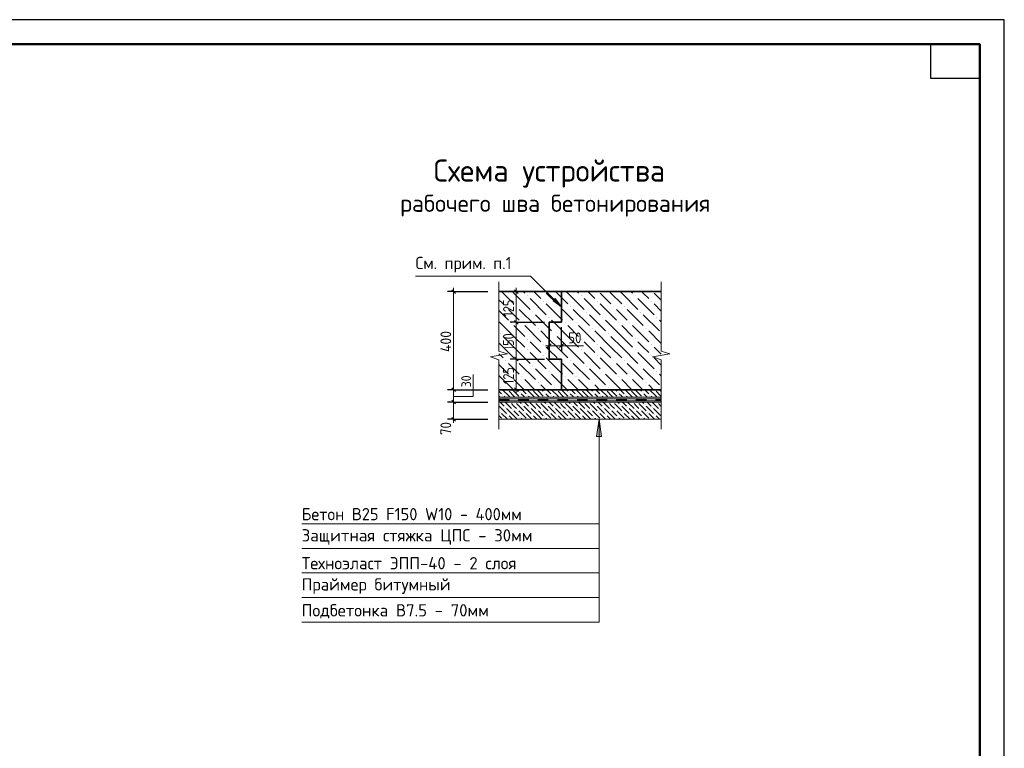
# Model space of a CAD drawing. Header units: millimetres. Extents: x 0 to 50400, y 0 to 35640.
# Tile 4 of 4: x 26296 to 50400, y 17820 to 35640. Entities that reach past the tile are written whole.
import ezdxf

# ---------------------------------------------------------------- set-up
doc = ezdxf.new("R2010")
doc.units = ezdxf.units.MM
for name, color, linetype, lineweight in [('Standard', 7, 'Continuous', 25), ('Заголовок чертежа', 7, 'Continuous', 25), ('Позиционная метка номер позиции', 7, 'Continuous', 13), ('Примечания', 7, 'Continuous', 13), ('Размерная выноска', 7, 'Continuous', 13), ('Текст_ общее', 7, 'Continuous', 25)]:
    doc.layers.add(name, color=color, linetype=linetype, lineweight=lineweight)
doc.styles.add('ISOCPEUR', font='txt')

msp = doc.modelspace()

# ---------------------------------------------------------------- hatches: boundary and pattern name
at = {"layer": 'Standard', "linetype": 'Continuous', "lineweight": 13, "transparency": 33554687}
for points in [[(38725, 28877), (38717, 28885), (38725, 28893), (38732, 28885)], [(39121, 28745), (39113, 28753), (39121, 28761), (39128, 28753)], [(40045, 28877), (40037, 28885), (40045, 28893), (40052, 28885)], [(40441, 28745), (40433, 28753), (40441, 28761), (40448, 28753)], [(41365, 28877), (41357, 28885), (41365, 28893), (41372, 28885)], [(41761, 28745), (41753, 28753), (41761, 28761), (41768, 28753)], [(38197, 28613), (38189, 28621), (38197, 28629), (38204, 28621)], [(38461, 28613), (38453, 28621), (38461, 28629), (38468, 28621)], [(38857, 28481), (38849, 28489), (38857, 28497), (38864, 28489)], [(39517, 28613), (39509, 28621), (39517, 28629), (39524, 28621)], [(39781, 28613), (39773, 28621), (39781, 28629), (39788, 28621)], [(40177, 28481), (40169, 28489), (40177, 28497), (40184, 28489)], [(40837, 28613), (40829, 28621), (40837, 28629), (40844, 28621)], [(41101, 28613), (41093, 28621), (41101, 28629), (41108, 28621)], [(41497, 28481), (41489, 28489), (41497, 28497), (41504, 28489)], [(38329, 28217), (38321, 28225), (38329, 28233), (38336, 28225)], [(38593, 28217), (38585, 28225), (38593, 28233), (38600, 28225)], [(39253, 28349), (39245, 28357), (39253, 28365), (39260, 28357)], [(39649, 28217), (39641, 28225), (39649, 28233), (39656, 28225)], [(39913, 28217), (39905, 28225), (39913, 28233), (39920, 28225)], [(40573, 28349), (40565, 28357), (40573, 28365), (40580, 28357)], [(40969, 28217), (40961, 28225), (40969, 28233), (40976, 28225)], [(41233, 28217), (41225, 28225), (41233, 28233), (41240, 28225)], [(41893, 28349), (41885, 28357), (41893, 28365), (41900, 28357)], [(38065, 27953), (38057, 27961), (38065, 27969), (38072, 27961)], [(38989, 28085), (38981, 28093), (38989, 28101), (38996, 28093)], [(39385, 27953), (39377, 27961), (39385, 27969), (39392, 27961)], [(40309, 28085), (40301, 28093), (40309, 28101), (40316, 28093)], [(40705, 27953), (40697, 27961), (40705, 27969), (40712, 27961)], [(41629, 28085), (41621, 28093), (41629, 28101), (41636, 28093)], [(38725, 27821), (38717, 27829), (38725, 27837), (38732, 27829)], [(40045, 27821), (40037, 27829), (40045, 27837), (40052, 27829)], [(41365, 27821), (41357, 27829), (41365, 27837), (41372, 27829)], [(38725, 27557), (38717, 27565), (38725, 27573), (38732, 27565)], [(39121, 27689), (39113, 27697), (39121, 27705), (39128, 27697)], [(40045, 27557), (40037, 27565), (40045, 27573), (40052, 27565)], [(40441, 27689), (40433, 27697), (40441, 27705), (40448, 27697)], [(41365, 27557), (41357, 27565), (41365, 27573), (41372, 27565)], [(41761, 27689), (41753, 27697), (41761, 27705), (41768, 27697)], [(38197, 27293), (38189, 27301), (38197, 27309), (38204, 27301)], [(38461, 27293), (38453, 27301), (38461, 27309), (38468, 27301)], [(39121, 27425), (39113, 27433), (39121, 27441), (39128, 27433)], [(39517, 27293), (39509, 27301), (39517, 27309), (39524, 27301)], [(39781, 27293), (39773, 27301), (39781, 27309), (39788, 27301)], [(40441, 27425), (40433, 27433), (40441, 27441), (40448, 27433)], [(40837, 27293), (40829, 27301), (40837, 27309), (40844, 27301)], [(41101, 27293), (41093, 27301), (41101, 27309), (41108, 27301)], [(41761, 27425), (41753, 27433), (41761, 27441), (41768, 27433)], [(38857, 27161), (38849, 27169), (38857, 27177), (38864, 27169)], [(39253, 27029), (39245, 27037), (39253, 27045), (39260, 27037)], [(40177, 27161), (40169, 27169), (40177, 27177), (40184, 27169)], [(40573, 27029), (40565, 27037), (40573, 27045), (40580, 27037)], [(41497, 27161), (41489, 27169), (41497, 27177), (41504, 27169)], [(41893, 27029), (41885, 27037), (41893, 27045), (41900, 27037)], [(38329, 26897), (38321, 26905), (38329, 26913), (38336, 26905)], [(38593, 26897), (38585, 26905), (38593, 26913), (38600, 26905)], [(38989, 26765), (38981, 26773), (38989, 26781), (38996, 26773)], [(39649, 26897), (39641, 26905), (39649, 26913), (39656, 26905)], [(39913, 26897), (39905, 26905), (39913, 26913), (39920, 26905)], [(40309, 26765), (40301, 26773), (40309, 26781), (40316, 26773)], [(40969, 26897), (40961, 26905), (40969, 26913), (40976, 26905)], [(41233, 26897), (41225, 26905), (41233, 26913), (41240, 26905)], [(41629, 26765), (41621, 26773), (41629, 26781), (41636, 26773)], [(38065, 26633), (38057, 26641), (38065, 26649), (38072, 26641)], [(38245, 26573), (38237, 26581), (38245, 26589), (38252, 26581)], [(38545, 26513), (38537, 26521), (38545, 26529), (38552, 26521)], [(38845, 26573), (38837, 26581), (38845, 26589), (38852, 26581)], [(39145, 26513), (39137, 26521), (39145, 26529), (39152, 26521)], [(39385, 26633), (39377, 26641), (39385, 26649), (39392, 26641)], [(39445, 26573), (39437, 26581), (39445, 26589), (39452, 26581)], [(39745, 26513), (39737, 26521), (39745, 26529), (39752, 26521)], [(40045, 26573), (40037, 26581), (40045, 26589), (40052, 26581)], [(40345, 26513), (40337, 26521), (40345, 26529), (40352, 26521)], [(40645, 26573), (40637, 26581), (40645, 26589), (40652, 26581)], [(40705, 26633), (40697, 26641), (40705, 26649), (40712, 26641)], [(40945, 26513), (40937, 26521), (40945, 26529), (40952, 26521)], [(41245, 26573), (41237, 26581), (41245, 26589), (41252, 26581)], [(41545, 26513), (41537, 26521), (41545, 26529), (41552, 26521)], [(41845, 26573), (41837, 26581), (41845, 26589), (41852, 26581)], [(38125, 26453), (38117, 26461), (38125, 26469), (38132, 26461)], [(38305, 26273), (38297, 26281), (38305, 26289), (38312, 26281)], [(38425, 26273), (38417, 26281), (38425, 26289), (38432, 26281)], [(38725, 26453), (38717, 26461), (38725, 26469), (38732, 26461)], [(38905, 26273), (38897, 26281), (38905, 26289), (38912, 26281)], [(39025, 26273), (39017, 26281), (39025, 26289), (39032, 26281)], [(39325, 26453), (39317, 26461), (39325, 26469), (39332, 26461)], [(39505, 26273), (39497, 26281), (39505, 26289), (39512, 26281)], [(39625, 26273), (39617, 26281), (39625, 26289), (39632, 26281)], [(39925, 26453), (39917, 26461), (39925, 26469), (39932, 26461)], [(40105, 26273), (40097, 26281), (40105, 26289), (40112, 26281)], [(40225, 26273), (40217, 26281), (40225, 26289), (40232, 26281)], [(40525, 26453), (40517, 26461), (40525, 26469), (40532, 26461)], [(40705, 26273), (40697, 26281), (40705, 26289), (40712, 26281)], [(40825, 26273), (40817, 26281), (40825, 26289), (40832, 26281)], [(41125, 26453), (41117, 26461), (41125, 26469), (41132, 26461)], [(41305, 26273), (41297, 26281), (41305, 26289), (41312, 26281)], [(41425, 26273), (41417, 26281), (41425, 26289), (41432, 26281)], [(41725, 26453), (41717, 26461), (41725, 26469), (41732, 26461)], [(41905, 26273), (41897, 26281), (41905, 26289), (41912, 26281)], [(38065, 26033), (38057, 26041), (38065, 26049), (38072, 26041)], [(38185, 26153), (38177, 26161), (38185, 26169), (38192, 26161)], [(38365, 26093), (38357, 26101), (38365, 26109), (38372, 26101)], [(38485, 26093), (38477, 26101), (38485, 26109), (38492, 26101)], [(38605, 26213), (38597, 26221), (38605, 26229), (38612, 26221)], [(38665, 26033), (38657, 26041), (38665, 26049), (38672, 26041)], [(38785, 26153), (38777, 26161), (38785, 26169), (38792, 26161)], [(38965, 26093), (38957, 26101), (38965, 26109), (38972, 26101)], [(39085, 26093), (39077, 26101), (39085, 26109), (39092, 26101)], [(39205, 26213), (39197, 26221), (39205, 26229), (39212, 26221)], [(39265, 26033), (39257, 26041), (39265, 26049), (39272, 26041)], [(39385, 26153), (39377, 26161), (39385, 26169), (39392, 26161)], [(39565, 26093), (39557, 26101), (39565, 26109), (39572, 26101)], [(39685, 26093), (39677, 26101), (39685, 26109), (39692, 26101)], [(39805, 26213), (39797, 26221), (39805, 26229), (39812, 26221)], [(39865, 26033), (39857, 26041), (39865, 26049), (39872, 26041)], [(39985, 26153), (39977, 26161), (39985, 26169), (39992, 26161)], [(40165, 26093), (40157, 26101), (40165, 26109), (40172, 26101)], [(40285, 26093), (40277, 26101), (40285, 26109), (40292, 26101)], [(40405, 26213), (40397, 26221), (40405, 26229), (40412, 26221)], [(40465, 26033), (40457, 26041), (40465, 26049), (40472, 26041)], [(40585, 26153), (40577, 26161), (40585, 26169), (40592, 26161)], [(40765, 26093), (40757, 26101), (40765, 26109), (40772, 26101)], [(40885, 26093), (40877, 26101), (40885, 26109), (40892, 26101)], [(41005, 26213), (40997, 26221), (41005, 26229), (41012, 26221)], [(41065, 26033), (41057, 26041), (41065, 26049), (41072, 26041)], [(41185, 26153), (41177, 26161), (41185, 26169), (41192, 26161)], [(41365, 26093), (41357, 26101), (41365, 26109), (41372, 26101)], [(41485, 26093), (41477, 26101), (41485, 26109), (41492, 26101)], [(41605, 26213), (41597, 26221), (41605, 26229), (41612, 26221)], [(41665, 26033), (41657, 26041), (41665, 26049), (41672, 26041)], [(41785, 26153), (41777, 26161), (41785, 26169), (41792, 26161)], [(41965, 26093), (41957, 26101), (41965, 26109), (41972, 26101)], [(38245, 25973), (38237, 25981), (38245, 25989), (38252, 25981)], [(38545, 25913), (38537, 25921), (38545, 25929), (38552, 25921)], [(38845, 25973), (38837, 25981), (38845, 25989), (38852, 25981)], [(39145, 25913), (39137, 25921), (39145, 25929), (39152, 25921)], [(39445, 25973), (39437, 25981), (39445, 25989), (39452, 25981)], [(39745, 25913), (39737, 25921), (39745, 25929), (39752, 25921)], [(40045, 25973), (40037, 25981), (40045, 25989), (40052, 25981)], [(40345, 25913), (40337, 25921), (40345, 25929), (40352, 25921)], [(40419, 25449), (40479, 25869), (40539, 25449)], [(40645, 25973), (40637, 25981), (40645, 25989), (40652, 25981)], [(40945, 25913), (40937, 25921), (40945, 25929), (40952, 25921)], [(41245, 25973), (41237, 25981), (41245, 25989), (41252, 25981)], [(41545, 25913), (41537, 25921), (41545, 25929), (41552, 25921)], [(41845, 25973), (41837, 25981), (41845, 25989), (41852, 25981)]]:
    msp.add_hatch(color=7, dxfattribs=at).paths.add_polyline_path(points, flags=16)
at = {"layer": 'Позиционная метка номер позиции', "linetype": 'Continuous', "lineweight": 13, "transparency": 33554687}
msp.add_hatch(color=7, dxfattribs=at).paths.add_polyline_path([(39407, 28818), (39560, 28614), (39357, 28767)], flags=16)

# ---------------------------------------------------------------- linework, layer by layer
at = {"layer": 'Standard', "color": 7, "linetype": 'Continuous', "lineweight": 35, "transparency": 33554687}
for p, q in [((49800, 33120), (49800, 24600)), ((49800, 32640), (49800, 24120)), ((38029, 28989), (42001, 28989)), ((39560, 28989), (39560, 28239)), ((39260, 27339), (39260, 28239)), ((39260, 28239), (39560, 28239)), ((39560, 27339), (39260, 27339)), ((39560, 26589), (39560, 27339)), ((38029, 26589), (42001, 26589))]:
    msp.add_line(p, q, dxfattribs=at)
at = {"layer": 'Standard', "color": 7, "linetype": 'Continuous', "lineweight": 50, "transparency": 33554687}
msp.add_line((49800, 32520), (49800, 27840), dxfattribs=at)
at = {"layer": 'Standard', "color": 251, "linetype": 'Continuous', "lineweight": -3, "true_color": 0x656565, "transparency": 33554687}
for p, q in [((36920, 28989), (36770, 28989)), ((36920, 28989), (37070, 28989)), ((36920, 28989), (37759, 28989)), ((38454, 28989), (38304, 28989)), ((38454, 28989), (38604, 28989)), ((38454, 28989), (39140, 28989)), ((38454, 28239), (38304, 28239)), ((38454, 28239), (38604, 28239)), ((38454, 28239), (39140, 28239)), ((39260, 27667), (39260, 28119)), ((39560, 27667), (39560, 28119)), ((39260, 27667), (39260, 27817)), ((39560, 27667), (39560, 27817)), ((39260, 27667), (39260, 27517)), ((39560, 27667), (39560, 27517)), ((38454, 27339), (38304, 27339)), ((38454, 27339), (38604, 27339)), ((36920, 26589), (36770, 26589)), ((36920, 26589), (37070, 26589)), ((36920, 26589), (37759, 26589)), ((38454, 26589), (38304, 26589)), ((38454, 26589), (38604, 26589)), ((38454, 26589), (39440, 26589)), ((36920, 26289), (36770, 26289)), ((36920, 26289), (37070, 26289)), ((36920, 26289), (37759, 26289)), ((36920, 25869), (36770, 25869)), ((36920, 25869), (37070, 25869)), ((36920, 25869), (37759, 25869))]:
    msp.add_line(p, q, dxfattribs=at)
at = {"layer": 'Standard', "color": 7, "linetype": 'Continuous', "lineweight": 25, "transparency": 33554687}
for p, q in [((36875, 29034), (36965, 28944)), ((38499, 28944), (38409, 29034)), ((38499, 28194), (38409, 28284)), ((39215, 27622), (39305, 27712)), ((39515, 27622), (39605, 27712)), ((38499, 27294), (38409, 27384)), ((36875, 26634), (36965, 26544)), ((38499, 26544), (38409, 26634)), ((36875, 26334), (36965, 26244)), ((36875, 25914), (36965, 25824))]:
    msp.add_line(p, q, dxfattribs=at)
at = {"layer": 'Standard', "color": 7, "linetype": 'Continuous', "lineweight": 13, "transparency": 33554687}
for p, q in [((36920, 28989), (36920, 29079)), ((38454, 28989), (38454, 29079)), ((38454, 28239), (38454, 28989)), ((38454, 27339), (38454, 28239)), ((39260, 27667), (39170, 27667)), ((39260, 27667), (39560, 27667)), ((39560, 27667), (39650, 27667)), ((36920, 26589), (36920, 26289)), ((38454, 26589), (38454, 26499)), ((36920, 26289), (36920, 25869)), ((42001, 26409), (38029, 26409)), ((42001, 26289), (38029, 26289)), ((36920, 25869), (36920, 25779)), ((42001, 25869), (38029, 25869)), ((40419, 25449), (40479, 25869)), ((40479, 25869), (40479, 20908)), ((40479, 25869), (40479, 25869)), ((40479, 25869), (40479, 25869)), ((40479, 25869), (40479, 25869)), ((40479, 25869), (40539, 25449)), ((40539, 25449), (40419, 25449)), ((40479, 25449), (40479, 25419))]:
    msp.add_line(p, q, dxfattribs=at)
at = {"layer": 'Standard', "color": 253, "linetype": 'Continuous', "lineweight": 13, "true_color": 0xababab, "transparency": 33554687}
for p, q in [((38131, 28951), (38093, 28989)), ((38131, 28951), (38395, 28687)), ((38357, 28989), (38395, 28951)), ((38395, 28951), (38791, 28555)), ((38621, 28989), (38659, 28951)), ((38923, 28951), (38885, 28989)), ((39055, 28819), (38923, 28951)), ((39187, 28951), (39451, 28687)), ((39451, 28951), (39413, 28989)), ((39451, 28951), (39560, 28842)), ((39677, 28989), (39715, 28951)), ((39715, 28951), (40111, 28555)), ((39941, 28989), (39979, 28951)), ((40243, 28951), (40205, 28989)), ((40375, 28819), (40243, 28951)), ((40507, 28951), (40771, 28687)), ((40771, 28951), (40733, 28989)), ((40771, 28951), (41035, 28687)), ((40997, 28989), (41035, 28951)), ((41035, 28951), (41431, 28555)), ((41261, 28989), (41299, 28951)), ((41563, 28951), (41525, 28989)), ((41695, 28819), (41563, 28951)), ((41827, 28951), (42001, 28777)), ((38029, 28789), (38131, 28687)), ((38791, 28819), (39187, 28423)), ((39187, 28687), (39560, 28314)), ((39560, 28842), (39715, 28687)), ((40111, 28819), (40507, 28423)), ((40507, 28687), (40903, 28291)), ((41431, 28819), (41827, 28423)), ((41827, 28687), (42001, 28513)), ((38029, 28525), (38263, 28291)), ((38395, 28423), (38263, 28555)), ((38527, 28555), (38923, 28159)), ((39715, 28423), (39583, 28555)), ((39847, 28555), (40243, 28159)), ((41035, 28423), (40903, 28555)), ((41167, 28555), (41563, 28159)), ((38395, 27895), (38029, 28261)), ((38527, 28291), (38395, 28423)), ((38923, 28423), (39260, 28086)), ((39371, 28239), (39319, 28291)), ((39715, 27895), (39371, 28239)), ((39560, 28314), (39583, 28291)), ((39847, 28291), (39715, 28423)), ((40243, 28423), (40639, 28027)), ((41035, 27895), (40639, 28291)), ((41167, 28291), (41035, 28423)), ((41563, 28423), (41959, 28027)), ((42001, 28249), (41959, 28291)), ((38395, 28159), (38659, 27895)), ((38659, 28159), (39055, 27763)), ((39260, 27822), (39055, 28027)), ((39260, 28086), (39319, 28027)), ((39715, 28159), (39979, 27895)), ((39979, 28159), (40375, 27763)), ((40771, 27631), (40375, 28027)), ((41035, 28159), (41299, 27895)), ((41299, 28159), (41695, 27763)), ((42001, 27721), (41695, 28027)), ((38131, 27631), (38029, 27733)), ((38131, 27895), (38395, 27631)), ((38395, 27895), (38659, 27631)), ((38923, 27631), (38791, 27763)), ((39451, 27631), (39260, 27822)), ((39451, 27895), (39715, 27631)), ((39715, 27895), (39979, 27631)), ((40243, 27631), (40111, 27763)), ((40771, 27895), (41035, 27631)), ((41035, 27895), (41299, 27631)), ((41563, 27631), (41431, 27763)), ((38131, 27631), (38395, 27367)), ((38395, 27631), (38791, 27235)), ((38791, 27499), (39187, 27103)), ((39055, 27499), (38923, 27631)), ((39187, 27631), (39260, 27558)), ((39260, 27558), (39451, 27367)), ((39451, 27631), (39715, 27367)), ((39715, 27631), (40111, 27235)), ((40111, 27499), (40507, 27103)), ((40375, 27499), (40243, 27631)), ((40507, 27631), (40771, 27367)), ((40771, 27631), (41035, 27367)), ((41035, 27631), (41431, 27235)), ((41431, 27499), (41827, 27103)), ((41695, 27499), (41563, 27631)), ((41827, 27631), (42001, 27457)), ((38029, 27469), (38131, 27367)), ((39187, 27367), (39560, 26994)), ((40507, 27367), (40903, 26971)), ((41827, 27367), (42001, 27193)), ((38029, 27205), (38263, 26971)), ((38395, 27103), (38263, 27235)), ((38527, 26971), (38395, 27103)), ((38527, 27235), (38923, 26839)), ((38923, 27103), (39319, 26707)), ((39715, 27103), (39583, 27235)), ((39847, 26971), (39715, 27103)), ((39847, 27235), (40243, 26839)), ((40243, 27103), (40639, 26707)), ((41035, 27103), (40903, 27235)), ((41167, 26971), (41035, 27103)), ((41167, 27235), (41563, 26839)), ((41563, 27103), (41959, 26707)), ((38381, 26589), (38029, 26941)), ((38395, 26839), (38645, 26589)), ((38659, 26839), (38909, 26589)), ((39560, 26730), (39319, 26971)), ((39560, 26994), (39583, 26971)), ((39715, 26839), (39965, 26589)), ((39979, 26839), (40229, 26589)), ((41021, 26589), (40639, 26971)), ((41035, 26839), (41285, 26589)), ((41299, 26839), (41549, 26589)), ((42001, 26929), (41959, 26971)), ((38029, 26557), (38095, 26491)), ((38275, 26431), (38117, 26589)), ((38275, 26551), (38395, 26431)), ((38395, 26551), (38357, 26589)), ((38395, 26551), (38515, 26431)), ((38477, 26589), (38515, 26551)), ((38597, 26589), (38695, 26491)), ((38875, 26431), (38717, 26589)), ((38875, 26551), (38995, 26431)), ((38995, 26551), (38957, 26589)), ((38995, 26551), (39115, 26431)), ((39173, 26589), (39055, 26707)), ((39077, 26589), (39115, 26551)), ((39197, 26589), (39295, 26491)), ((39475, 26431), (39317, 26589)), ((39475, 26551), (39595, 26431)), ((39595, 26551), (39557, 26589)), ((39701, 26589), (39560, 26730)), ((39595, 26551), (39715, 26431)), ((39677, 26589), (39715, 26551)), ((39797, 26589), (39895, 26491)), ((40075, 26431), (39917, 26589)), ((40075, 26551), (40195, 26431)), ((40195, 26551), (40157, 26589)), ((40195, 26551), (40315, 26431)), ((40277, 26589), (40315, 26551)), ((40493, 26589), (40375, 26707)), ((40397, 26589), (40495, 26491)), ((40675, 26431), (40517, 26589)), ((40675, 26551), (40795, 26431)), ((40795, 26551), (40757, 26589)), ((40795, 26551), (40915, 26431)), ((40877, 26589), (40915, 26551)), ((40997, 26589), (41095, 26491)), ((41275, 26431), (41117, 26589)), ((41275, 26551), (41395, 26431)), ((41395, 26551), (41357, 26589)), ((41395, 26551), (41515, 26431)), ((41477, 26589), (41515, 26551)), ((41597, 26589), (41695, 26491)), ((41813, 26589), (41695, 26707)), ((41875, 26431), (41717, 26589)), ((41875, 26551), (41995, 26431)), ((41995, 26551), (41957, 26589)), ((41995, 26551), (42001, 26545)), ((38035, 26431), (38029, 26437)), ((38057, 26409), (38035, 26431)), ((38057, 26289), (38155, 26191)), ((38155, 26431), (38177, 26409)), ((38177, 26289), (38335, 26131)), ((38275, 26431), (38297, 26409)), ((38395, 26431), (38417, 26409)), ((38537, 26289), (38575, 26251)), ((38635, 26431), (38575, 26491)), ((38657, 26409), (38635, 26431)), ((38657, 26289), (38755, 26191)), ((38755, 26431), (38777, 26409)), ((38777, 26289), (38935, 26131)), ((38875, 26431), (38897, 26409)), ((38995, 26431), (39017, 26409)), ((39137, 26289), (39175, 26251)), ((39235, 26431), (39175, 26491)), ((39257, 26409), (39235, 26431)), ((39257, 26289), (39355, 26191)), ((39355, 26431), (39377, 26409)), ((39377, 26289), (39535, 26131)), ((39475, 26431), (39497, 26409)), ((39595, 26431), (39617, 26409)), ((39737, 26289), (39775, 26251)), ((39835, 26431), (39775, 26491)), ((39857, 26409), (39835, 26431)), ((39857, 26289), (39955, 26191)), ((39955, 26431), (39977, 26409)), ((39977, 26289), (40135, 26131)), ((40075, 26431), (40097, 26409)), ((40195, 26431), (40217, 26409)), ((40337, 26289), (40375, 26251)), ((40435, 26431), (40375, 26491)), ((40457, 26409), (40435, 26431)), ((40457, 26289), (40555, 26191)), ((40555, 26431), (40577, 26409)), ((40577, 26289), (40735, 26131)), ((40675, 26431), (40697, 26409)), ((40795, 26431), (40817, 26409)), ((40937, 26289), (40975, 26251)), ((41035, 26431), (40975, 26491)), ((41057, 26409), (41035, 26431)), ((41057, 26289), (41155, 26191)), ((41155, 26431), (41177, 26409)), ((41177, 26289), (41335, 26131)), ((41275, 26431), (41297, 26409)), ((41395, 26431), (41417, 26409)), ((41537, 26289), (41575, 26251)), ((41635, 26431), (41575, 26491)), ((41657, 26409), (41635, 26431)), ((41657, 26289), (41755, 26191)), ((41755, 26431), (41777, 26409)), ((41777, 26289), (41935, 26131)), ((41875, 26431), (41897, 26409)), ((41995, 26431), (42001, 26425)), ((38029, 26077), (38035, 26071)), ((38035, 26191), (38215, 26011)), ((38395, 25951), (38215, 26131)), ((38395, 26191), (38335, 26251)), ((38455, 26131), (38395, 26191)), ((38395, 26071), (38515, 25951)), ((38455, 26251), (38635, 26071)), ((38515, 26071), (38695, 25891)), ((38635, 26191), (38815, 26011)), ((38995, 25951), (38815, 26131)), ((38995, 26191), (38935, 26251)), ((39055, 26131), (38995, 26191)), ((38995, 26071), (39115, 25951)), ((39055, 26251), (39235, 26071)), ((39115, 26071), (39295, 25891)), ((39235, 26191), (39415, 26011)), ((39595, 25951), (39415, 26131)), ((39595, 26191), (39535, 26251)), ((39655, 26131), (39595, 26191)), ((39595, 26071), (39715, 25951)), ((39655, 26251), (39835, 26071)), ((39715, 26071), (39895, 25891)), ((39835, 26191), (40015, 26011)), ((40195, 25951), (40015, 26131)), ((40195, 26191), (40135, 26251)), ((40255, 26131), (40195, 26191)), ((40195, 26071), (40315, 25951)), ((40255, 26251), (40435, 26071)), ((40315, 26071), (40495, 25891)), ((40435, 26191), (40615, 26011)), ((40795, 25951), (40615, 26131)), ((40795, 26191), (40735, 26251)), ((40855, 26131), (40795, 26191)), ((40795, 26071), (40915, 25951)), ((40855, 26251), (41035, 26071)), ((40915, 26071), (41095, 25891)), ((41035, 26191), (41215, 26011)), ((41395, 25951), (41215, 26131)), ((41395, 26191), (41335, 26251)), ((41455, 26131), (41395, 26191)), ((41395, 26071), (41515, 25951)), ((41455, 26251), (41635, 26071)), ((41515, 26071), (41695, 25891)), ((41635, 26191), (41815, 26011)), ((41995, 25951), (41815, 26131)), ((41995, 26191), (41935, 26251)), ((42001, 26185), (41995, 26191)), ((41995, 26071), (42001, 26065)), ((38029, 25957), (38095, 25891)), ((38237, 25869), (38095, 26011)), ((38275, 25951), (38357, 25869)), ((38395, 25951), (38477, 25869)), ((38597, 25869), (38575, 25891)), ((38837, 25869), (38695, 26011)), ((38875, 25951), (38957, 25869)), ((38995, 25951), (39077, 25869)), ((39197, 25869), (39175, 25891)), ((39437, 25869), (39295, 26011)), ((39475, 25951), (39557, 25869)), ((39595, 25951), (39677, 25869)), ((39797, 25869), (39775, 25891)), ((40037, 25869), (39895, 26011)), ((40075, 25951), (40157, 25869)), ((40195, 25951), (40277, 25869)), ((40397, 25869), (40375, 25891)), ((40637, 25869), (40495, 26011)), ((40675, 25951), (40757, 25869)), ((40795, 25951), (40877, 25869)), ((40997, 25869), (40975, 25891)), ((41237, 25869), (41095, 26011)), ((41275, 25951), (41357, 25869)), ((41395, 25951), (41477, 25869)), ((41597, 25869), (41575, 25891)), ((41837, 25869), (41695, 26011)), ((41875, 25951), (41957, 25869)), ((41995, 25951), (42001, 25945))]:
    msp.add_line(p, q, dxfattribs=at)
at = {"layer": 'Standard', "color": 7, "linetype": 'Continuous', "lineweight": 18, "transparency": 33554687}
for p, q in [((38029, 26364), (38509, 26364)), ((38029, 26364), (38029, 26319)), ((38029, 26355), (38269, 26355)), ((38029, 26346), (38269, 26346)), ((38029, 26337), (38269, 26337)), ((38029, 26328), (38269, 26328)), ((38029, 26319), (38509, 26319)), ((38269, 26364), (38269, 26319)), ((38509, 26364), (38989, 26364)), ((38509, 26364), (38509, 26319)), ((38509, 26364), (38509, 26319)), ((38509, 26355), (38749, 26355)), ((38509, 26346), (38749, 26346)), ((38509, 26337), (38749, 26337)), ((38509, 26328), (38749, 26328)), ((38509, 26319), (38989, 26319)), ((38749, 26364), (38749, 26319)), ((38989, 26364), (39469, 26364)), ((38989, 26364), (38989, 26319)), ((38989, 26364), (38989, 26319)), ((38989, 26355), (39229, 26355)), ((38989, 26346), (39229, 26346)), ((38989, 26337), (39229, 26337)), ((38989, 26328), (39229, 26328)), ((38989, 26319), (39469, 26319)), ((39229, 26364), (39229, 26319)), ((39469, 26364), (39949, 26364)), ((39469, 26364), (39469, 26319)), ((39469, 26364), (39469, 26319)), ((39469, 26355), (39709, 26355)), ((39469, 26346), (39709, 26346)), ((39469, 26337), (39709, 26337)), ((39469, 26328), (39709, 26328)), ((39469, 26319), (39949, 26319)), ((39709, 26364), (39709, 26319)), ((39949, 26364), (40429, 26364)), ((39949, 26364), (39949, 26319)), ((39949, 26364), (39949, 26319)), ((39949, 26355), (40189, 26355)), ((39949, 26346), (40189, 26346)), ((39949, 26337), (40189, 26337)), ((39949, 26328), (40189, 26328)), ((39949, 26319), (40429, 26319)), ((40189, 26364), (40189, 26319)), ((40429, 26364), (40909, 26364)), ((40429, 26364), (40429, 26319)), ((40429, 26364), (40429, 26319)), ((40429, 26355), (40669, 26355)), ((40429, 26346), (40669, 26346)), ((40429, 26337), (40669, 26337)), ((40429, 26328), (40669, 26328)), ((40429, 26319), (40909, 26319)), ((40669, 26364), (40669, 26319)), ((40909, 26364), (41389, 26364)), ((40909, 26364), (40909, 26319)), ((40909, 26364), (40909, 26319)), ((40909, 26355), (41149, 26355)), ((40909, 26346), (41149, 26346)), ((40909, 26337), (41149, 26337)), ((40909, 26328), (41149, 26328)), ((40909, 26319), (41389, 26319)), ((41149, 26364), (41149, 26319)), ((41389, 26364), (41869, 26364)), ((41389, 26364), (41389, 26319)), ((41389, 26364), (41389, 26319)), ((41389, 26355), (41629, 26355)), ((41389, 26346), (41629, 26346)), ((41389, 26337), (41629, 26337)), ((41389, 26328), (41629, 26328)), ((41389, 26319), (41869, 26319)), ((41629, 26364), (41629, 26319)), ((41869, 26364), (42001, 26364)), ((41869, 26364), (41869, 26319)), ((41869, 26364), (41869, 26319)), ((41869, 26355), (42001, 26355)), ((41869, 26346), (42001, 26346)), ((41869, 26337), (42001, 26337)), ((41869, 26328), (42001, 26328)), ((41869, 26319), (42001, 26319))]:
    msp.add_line(p, q, dxfattribs=at)
at = {"layer": 'Standard', "color": 7, "linetype": 'Continuous', "lineweight": 25, "transparency": 33554687}
for points in [[(0, 0), (50400, 0), (50400, 35640), (0, 35640), (0, 0)], [(49800, 35040), (49800, 34200), (48600, 34200), (48600, 35040), (49800, 35040)]]:
    msp.add_lwpolyline(points, close=True, dxfattribs=at)
at = {"layer": 'Standard', "color": 7, "linetype": 'Continuous', "lineweight": 50, "transparency": 33554687}
msp.add_lwpolyline([(2400, 35040), (49800, 35040), (49800, 600), (2400, 600), (2400, 35040)], close=True, dxfattribs=at)
at = {"layer": 'Standard', "color": 7, "linetype": 'Continuous', "lineweight": 13, "transparency": 33554687}
for points in [[(36920, 28989), (36920, 27412), (36920, 27412), (36920, 27298), (36920, 27298), (36920, 26589)], [(38454, 26589), (38454, 26641), (38454, 26641), (38454, 27339)]]:
    msp.add_lwpolyline(points, dxfattribs=at)
at = {"layer": 'Standard', "color": 251, "linetype": 'Continuous', "lineweight": -3, "true_color": 0x656565, "transparency": 33554687}
msp.add_lwpolyline([(38454, 27339), (39106, 27339), (39106, 27339), (39140, 27339)], dxfattribs=at)
at = {"layer": 'Позиционная метка номер позиции', "color": 7, "linetype": 'Continuous', "lineweight": 13, "transparency": 33554687}
for p, q in [((39357, 28767), (39407, 28818)), ((39560, 28614), (39357, 28767)), ((39382, 28792), (39369, 28805)), ((39407, 28818), (39560, 28614)), ((39560, 28614), (39560, 28614)), ((39560, 28614), (39560, 28614)), ((39560, 28614), (39560, 28614)), ((40479, 23308), (33200, 23308)), ((40479, 22708), (33200, 22708)), ((40479, 22108), (33200, 22108)), ((40479, 21508), (33200, 21508)), ((40479, 20908), (33200, 20908))]:
    msp.add_line(p, q, dxfattribs=at)
msp.add_lwpolyline([(39560, 28614), (38805, 29369), (35987, 29369)], dxfattribs=at)
at = {"layer": 'Примечания', "color": 7, "linetype": 'Continuous', "lineweight": 13, "transparency": 33554687}
for p, q in [((38029, 29229), (38029, 27537)), ((42001, 29229), (42001, 27537)), ((38029, 27537), (38239, 27465)), ((42001, 27537), (42211, 27465)), ((38239, 27465), (37819, 27393)), ((37819, 27393), (38029, 27321)), ((38029, 27321), (38029, 25629)), ((42211, 27465), (41791, 27393)), ((41791, 27393), (42001, 27321)), ((42001, 27321), (42001, 25629)), ((38029, 25629), (38029, 25629)), ((42001, 25629), (42001, 25629))]:
    msp.add_line(p, q, dxfattribs=at)
at = {"layer": 'Размерная выноска', "color": 7, "linetype": 'Continuous', "lineweight": 13, "transparency": 33554687}
msp.add_line((39560, 27667), (40100, 27667), dxfattribs=at)
msp.add_lwpolyline([(36920, 26422), (37400, 26422), (37400, 26962)], dxfattribs=at)

# ---------------------------------------------------------------- texts
at = {"layer": 'Standard', "color": 7, "linetype": 'Continuous', "lineweight": 25, "transparency": 33554687, "char_height": 264, "attachment_point": 7, "rotation": 90, "style": 'ISOCPEUR'}
for s, insert, width in [('\\W0.83;125', (38394, 28377), 610.29), ('\\W0.92;400', (36860, 27512), 701.33), ('\\W0.83;150', (38394, 27552), 610.29), ('\\W0.83;125', (38394, 26727), 610.29), ('\\W0.87;70', (36860, 25481), 484.71)]:
    msp.add_mtext(s, dxfattribs=dict(at, insert=insert, width=width))
at = {"layer": 'Standard', "color": 7, "linetype": 'Continuous', "lineweight": 25, "transparency": 33554687, "insert": (39725, 27727), "char_height": 264, "width": 484.73, "attachment_point": 7, "style": 'ISOCPEUR'}
msp.add_mtext('\\W0.87;50', dxfattribs=at)
at = {"layer": 'Standard', "color": 7, "linetype": 'Continuous', "lineweight": 18, "transparency": 33554687, "insert": (37346, 26650), "char_height": 240, "width": 440.66, "attachment_point": 7, "rotation": 90, "style": 'ISOCPEUR'}
msp.add_mtext('\\W0.87;30', dxfattribs=at)
at = {"layer": 'Заголовок чертежа', "color": 7, "linetype": 'Continuous', "lineweight": 50, "transparency": 33554687, "attachment_point": 7, "style": 'ISOCPEUR'}
for s, insert, char_height, width in [('\\W0.98;Схема устройства', (36428, 31533), 540, 6526.41), ('\\W0.99;рабочего шва бетонирования', (35609, 30826), 420, 8056.74)]:
    msp.add_mtext(s, dxfattribs=dict(at, insert=insert, char_height=char_height, width=width))
at = {"layer": 'Текст_ общее', "color": 7, "linetype": 'Continuous', "lineweight": 25, "transparency": 33554687, "char_height": 300, "attachment_point": 7, "style": 'ISOCPEUR'}
for s, insert, width in [('\\W0.95;См. прим. п.1', (35987, 29458), 2451.24), ('\\W0.97;Бетон В25 F150 W10 - 400мм', (33200, 23397), 5662.64), ('\\W0.99;Защитная стяжка ЦПС - 30мм', (33200, 22797), 5981.17), ('\\W0.99;Техноэласт ЭПП-40 - 2 слоя', (33200, 22197), 5665.76), ('\\W0.98;Праймер битумный', (33200, 21597), 3685.36), ('\\W0.99;Подбетонка В7.5 - 70мм', (33200, 20997), 4765.43)]:
    msp.add_mtext(s, dxfattribs=dict(at, insert=insert, width=width))

doc.saveas('drawing.dxf')
